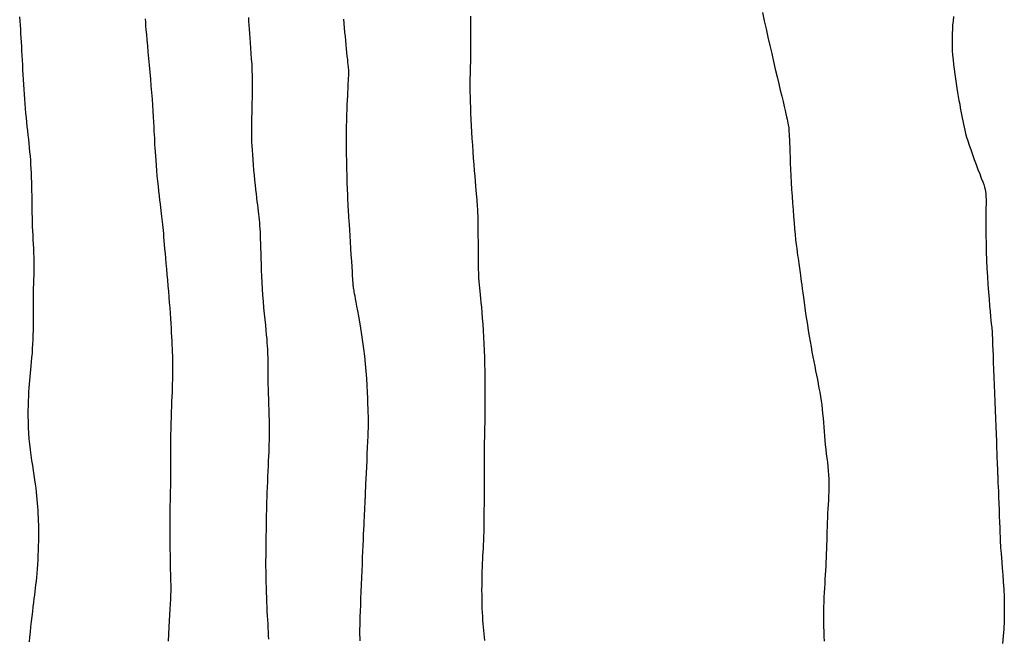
# Model space of a CAD drawing. Header units: millimetres. Extents: x 32690613 to 32693367, y 5343692 to 5344708.
# Tile 50 of 256: x 32692238.94 to 32692252.83, y 5343873.78 to 5343882.51. Entities that reach past the tile are written whole.
import ezdxf

# ---------------------------------------------------------------- set-up
doc = ezdxf.new("R2010")
doc.units = ezdxf.units.MM
doc.header["$LTSCALE"] = 20
for name, color, linetype in [('02-DGM_HL_495.00', 142, 'Continuous'), ('02-DGM_HL_495.50', 152, 'Continuous'), ('02-DGM_HL_496.00', 162, 'Continuous'), ('02-DGM_HL_496.50', 172, 'Continuous'), ('02-DGM_HL_497.00', 182, 'Continuous')]:
    doc.layers.add(name, color=color, linetype=linetype)

msp = doc.modelspace()

# ---------------------------------------------------------------- linework, layer by layer
at = {"layer": '02-DGM_HL_495.00', "elevation": 495, "flags": 128}
msp.add_lwpolyline([(32692238.943, 5343882.547), (32692238.946, 5343882.488), (32692238.949, 5343882.429), (32692238.953, 5343882.37), (32692238.957, 5343882.312), (32692238.96, 5343882.253), (32692238.964, 5343882.193), (32692238.968, 5343882.132), (32692238.971, 5343882.068), (32692238.975, 5343882.003), (32692238.978, 5343881.937), (32692238.981, 5343881.869), (32692238.985, 5343881.8), (32692238.988, 5343881.731), (32692238.992, 5343881.662), (32692238.996, 5343881.593), (32692239, 5343881.524), (32692239.005, 5343881.456), (32692239.01, 5343881.388), (32692239.015, 5343881.321), (32692239.021, 5343881.255), (32692239.027, 5343881.19), (32692239.033, 5343881.125), (32692239.039, 5343881.063), (32692239.046, 5343881.001), (32692239.053, 5343880.94), (32692239.059, 5343880.88), (32692239.066, 5343880.821), (32692239.072, 5343880.762), (32692239.079, 5343880.703), (32692239.084, 5343880.644), (32692239.09, 5343880.585), (32692239.094, 5343880.525), (32692239.098, 5343880.464), (32692239.102, 5343880.403), (32692239.105, 5343880.341), (32692239.107, 5343880.279), (32692239.109, 5343880.217), (32692239.111, 5343880.155), (32692239.112, 5343880.092), (32692239.113, 5343880.03), (32692239.114, 5343879.967), (32692239.114, 5343879.905), (32692239.115, 5343879.842), (32692239.116, 5343879.78), (32692239.117, 5343879.717), (32692239.119, 5343879.655), (32692239.121, 5343879.592), (32692239.124, 5343879.53), (32692239.127, 5343879.467), (32692239.13, 5343879.405), (32692239.134, 5343879.343), (32692239.137, 5343879.28), (32692239.14, 5343879.218), (32692239.142, 5343879.155), (32692239.143, 5343879.093), (32692239.143, 5343879.03), (32692239.142, 5343878.968), (32692239.141, 5343878.906), (32692239.139, 5343878.844), (32692239.137, 5343878.782), (32692239.135, 5343878.721), (32692239.134, 5343878.66), (32692239.132, 5343878.6), (32692239.132, 5343878.541), (32692239.132, 5343878.483), (32692239.132, 5343878.424), (32692239.133, 5343878.366), (32692239.133, 5343878.307), (32692239.134, 5343878.247), (32692239.133, 5343878.187), (32692239.132, 5343878.125), (32692239.131, 5343878.062), (32692239.128, 5343877.997), (32692239.125, 5343877.933), (32692239.121, 5343877.868), (32692239.117, 5343877.805), (32692239.112, 5343877.743), (32692239.107, 5343877.683), (32692239.102, 5343877.626), (32692239.097, 5343877.572), (32692239.092, 5343877.521), (32692239.087, 5343877.47), (32692239.082, 5343877.42), (32692239.077, 5343877.369), (32692239.073, 5343877.316), (32692239.069, 5343877.26), (32692239.066, 5343877.199), (32692239.063, 5343877.134), (32692239.061, 5343877.065), (32692239.06, 5343876.992), (32692239.06, 5343876.916), (32692239.061, 5343876.837), (32692239.063, 5343876.758), (32692239.067, 5343876.678), (32692239.073, 5343876.598), (32692239.081, 5343876.519), (32692239.09, 5343876.441), (32692239.1, 5343876.365), (32692239.111, 5343876.291), (32692239.122, 5343876.219), (32692239.133, 5343876.149), (32692239.144, 5343876.082), (32692239.154, 5343876.018), (32692239.163, 5343875.958), (32692239.17, 5343875.9), (32692239.177, 5343875.845), (32692239.182, 5343875.792), (32692239.187, 5343875.74), (32692239.191, 5343875.689), (32692239.195, 5343875.639), (32692239.198, 5343875.589), (32692239.201, 5343875.539), (32692239.203, 5343875.488), (32692239.205, 5343875.437), (32692239.207, 5343875.384), (32692239.208, 5343875.329), (32692239.209, 5343875.273), (32692239.209, 5343875.214), (32692239.208, 5343875.153), (32692239.206, 5343875.089), (32692239.204, 5343875.023), (32692239.201, 5343874.956), (32692239.197, 5343874.89), (32692239.193, 5343874.824), (32692239.189, 5343874.76), (32692239.184, 5343874.698), (32692239.179, 5343874.641), (32692239.174, 5343874.587), (32692239.168, 5343874.537), (32692239.162, 5343874.489), (32692239.156, 5343874.442), (32692239.15, 5343874.393), (32692239.144, 5343874.342), (32692239.137, 5343874.287), (32692239.129, 5343874.227), (32692239.122, 5343874.162), (32692239.114, 5343874.091), (32692239.106, 5343874.018), (32692239.098, 5343873.944), (32692239.09, 5343873.87), (32692239.083, 5343873.8), (32692239.077, 5343873.734)], dxfattribs=at)
at = {"layer": '02-DGM_HL_495.50', "elevation": 495.5, "flags": 128}
msp.add_lwpolyline([(32692240.712, 5343882.52), (32692240.715, 5343882.474), (32692240.719, 5343882.423), (32692240.724, 5343882.365), (32692240.73, 5343882.298), (32692240.737, 5343882.223), (32692240.744, 5343882.141), (32692240.752, 5343882.053), (32692240.761, 5343881.96), (32692240.77, 5343881.865), (32692240.778, 5343881.768), (32692240.786, 5343881.671), (32692240.794, 5343881.574), (32692240.802, 5343881.48), (32692240.809, 5343881.388), (32692240.815, 5343881.3), (32692240.821, 5343881.216), (32692240.826, 5343881.137), (32692240.83, 5343881.064), (32692240.834, 5343880.998), (32692240.837, 5343880.939), (32692240.84, 5343880.886), (32692240.842, 5343880.837), (32692240.844, 5343880.79), (32692240.846, 5343880.743), (32692240.849, 5343880.694), (32692240.852, 5343880.642), (32692240.856, 5343880.585), (32692240.861, 5343880.522), (32692240.866, 5343880.453), (32692240.873, 5343880.38), (32692240.879, 5343880.306), (32692240.887, 5343880.231), (32692240.894, 5343880.158), (32692240.901, 5343880.087), (32692240.908, 5343880.022), (32692240.915, 5343879.963), (32692240.922, 5343879.909), (32692240.928, 5343879.861), (32692240.934, 5343879.816), (32692240.939, 5343879.774), (32692240.944, 5343879.734), (32692240.949, 5343879.695), (32692240.954, 5343879.657), (32692240.958, 5343879.617), (32692240.962, 5343879.577), (32692240.965, 5343879.535), (32692240.969, 5343879.49), (32692240.973, 5343879.442), (32692240.977, 5343879.391), (32692240.982, 5343879.336), (32692240.987, 5343879.276), (32692240.993, 5343879.211), (32692240.999, 5343879.142), (32692241.006, 5343879.069), (32692241.013, 5343878.993), (32692241.02, 5343878.915), (32692241.027, 5343878.836), (32692241.034, 5343878.756), (32692241.041, 5343878.676), (32692241.047, 5343878.597), (32692241.053, 5343878.519), (32692241.059, 5343878.442), (32692241.064, 5343878.368), (32692241.069, 5343878.295), (32692241.073, 5343878.225), (32692241.078, 5343878.158), (32692241.081, 5343878.094), (32692241.085, 5343878.033), (32692241.088, 5343877.975), (32692241.09, 5343877.92), (32692241.092, 5343877.867), (32692241.094, 5343877.817), (32692241.096, 5343877.767), (32692241.097, 5343877.719), (32692241.097, 5343877.671), (32692241.098, 5343877.624), (32692241.098, 5343877.577), (32692241.098, 5343877.528), (32692241.097, 5343877.479), (32692241.096, 5343877.427), (32692241.095, 5343877.373), (32692241.093, 5343877.316), (32692241.091, 5343877.255), (32692241.089, 5343877.191), (32692241.086, 5343877.122), (32692241.083, 5343877.05), (32692241.08, 5343876.976), (32692241.078, 5343876.898), (32692241.075, 5343876.819), (32692241.073, 5343876.737), (32692241.071, 5343876.654), (32692241.07, 5343876.57), (32692241.07, 5343876.485), (32692241.069, 5343876.402), (32692241.069, 5343876.32), (32692241.07, 5343876.241), (32692241.07, 5343876.165), (32692241.07, 5343876.094), (32692241.069, 5343876.028), (32692241.069, 5343875.969), (32692241.068, 5343875.915), (32692241.067, 5343875.866), (32692241.066, 5343875.822), (32692241.065, 5343875.781), (32692241.064, 5343875.743), (32692241.063, 5343875.706), (32692241.062, 5343875.671), (32692241.061, 5343875.637), (32692241.06, 5343875.602), (32692241.059, 5343875.566), (32692241.059, 5343875.527), (32692241.059, 5343875.485), (32692241.058, 5343875.438), (32692241.059, 5343875.386), (32692241.059, 5343875.327), (32692241.059, 5343875.261), (32692241.06, 5343875.189), (32692241.061, 5343875.114), (32692241.062, 5343875.037), (32692241.063, 5343874.96), (32692241.064, 5343874.884), (32692241.066, 5343874.813), (32692241.067, 5343874.748), (32692241.069, 5343874.69), (32692241.07, 5343874.638), (32692241.072, 5343874.589), (32692241.073, 5343874.543), (32692241.073, 5343874.496), (32692241.073, 5343874.447), (32692241.071, 5343874.395), (32692241.069, 5343874.336), (32692241.065, 5343874.269), (32692241.061, 5343874.195), (32692241.056, 5343874.115), (32692241.051, 5343874.029), (32692241.045, 5343873.938), (32692241.04, 5343873.842), (32692241.035, 5343873.744)], dxfattribs=at)
at = {"layer": '02-DGM_HL_496.00', "elevation": 496, "flags": 128}
msp.add_lwpolyline([(32692242.456, 5343873.77), (32692242.453, 5343873.823), (32692242.451, 5343873.876), (32692242.448, 5343873.93), (32692242.445, 5343873.985), (32692242.441, 5343874.042), (32692242.438, 5343874.101), (32692242.435, 5343874.162), (32692242.432, 5343874.226), (32692242.429, 5343874.292), (32692242.426, 5343874.36), (32692242.424, 5343874.43), (32692242.421, 5343874.501), (32692242.42, 5343874.574), (32692242.418, 5343874.648), (32692242.417, 5343874.723), (32692242.416, 5343874.798), (32692242.416, 5343874.874), (32692242.417, 5343874.948), (32692242.417, 5343875.022), (32692242.418, 5343875.094), (32692242.419, 5343875.165), (32692242.42, 5343875.232), (32692242.421, 5343875.296), (32692242.422, 5343875.357), (32692242.423, 5343875.416), (32692242.424, 5343875.472), (32692242.425, 5343875.529), (32692242.427, 5343875.586), (32692242.428, 5343875.644), (32692242.43, 5343875.706), (32692242.432, 5343875.771), (32692242.435, 5343875.841), (32692242.437, 5343875.914), (32692242.44, 5343875.99), (32692242.444, 5343876.066), (32692242.447, 5343876.142), (32692242.45, 5343876.216), (32692242.453, 5343876.286), (32692242.456, 5343876.351), (32692242.459, 5343876.411), (32692242.461, 5343876.466), (32692242.463, 5343876.519), (32692242.464, 5343876.57), (32692242.465, 5343876.621), (32692242.466, 5343876.673), (32692242.466, 5343876.73), (32692242.465, 5343876.791), (32692242.464, 5343876.858), (32692242.462, 5343876.93), (32692242.46, 5343877.005), (32692242.458, 5343877.081), (32692242.456, 5343877.158), (32692242.453, 5343877.232), (32692242.451, 5343877.303), (32692242.449, 5343877.369), (32692242.448, 5343877.428), (32692242.447, 5343877.481), (32692242.447, 5343877.529), (32692242.446, 5343877.572), (32692242.446, 5343877.612), (32692242.446, 5343877.649), (32692242.446, 5343877.684), (32692242.445, 5343877.718), (32692242.445, 5343877.752), (32692242.444, 5343877.787), (32692242.443, 5343877.823), (32692242.441, 5343877.862), (32692242.438, 5343877.904), (32692242.435, 5343877.951), (32692242.431, 5343878.004), (32692242.425, 5343878.062), (32692242.419, 5343878.128), (32692242.412, 5343878.2), (32692242.404, 5343878.278), (32692242.396, 5343878.36), (32692242.388, 5343878.445), (32692242.38, 5343878.533), (32692242.373, 5343878.623), (32692242.367, 5343878.712), (32692242.362, 5343878.802), (32692242.357, 5343878.89), (32692242.354, 5343878.976), (32692242.351, 5343879.059), (32692242.349, 5343879.139), (32692242.347, 5343879.215), (32692242.345, 5343879.286), (32692242.343, 5343879.351), (32692242.341, 5343879.411), (32692242.339, 5343879.465), (32692242.337, 5343879.514), (32692242.334, 5343879.56), (32692242.331, 5343879.603), (32692242.328, 5343879.645), (32692242.324, 5343879.685), (32692242.32, 5343879.725), (32692242.316, 5343879.765), (32692242.311, 5343879.807), (32692242.306, 5343879.85), (32692242.3, 5343879.896), (32692242.294, 5343879.944), (32692242.288, 5343879.996), (32692242.281, 5343880.051), (32692242.275, 5343880.111), (32692242.268, 5343880.176), (32692242.261, 5343880.244), (32692242.254, 5343880.315), (32692242.247, 5343880.387), (32692242.241, 5343880.459), (32692242.235, 5343880.531), (32692242.229, 5343880.6), (32692242.225, 5343880.666), (32692242.221, 5343880.728), (32692242.218, 5343880.787), (32692242.216, 5343880.843), (32692242.215, 5343880.898), (32692242.215, 5343880.953), (32692242.215, 5343881.008), (32692242.215, 5343881.066), (32692242.217, 5343881.127), (32692242.219, 5343881.191), (32692242.221, 5343881.259), (32692242.223, 5343881.331), (32692242.225, 5343881.405), (32692242.226, 5343881.481), (32692242.227, 5343881.559), (32692242.227, 5343881.638), (32692242.225, 5343881.718), (32692242.222, 5343881.798), (32692242.219, 5343881.878), (32692242.214, 5343881.956), (32692242.208, 5343882.033), (32692242.203, 5343882.108), (32692242.197, 5343882.18), (32692242.191, 5343882.249), (32692242.186, 5343882.313), (32692242.182, 5343882.373), (32692242.178, 5343882.43), (32692242.175, 5343882.485), (32692242.172, 5343882.538)], dxfattribs=at)
at = {"layer": '02-DGM_HL_496.50', "elevation": 496.5, "flags": 128}
for points in [[(32692252.109, 5343882.554), (32692252.103, 5343882.492), (32692252.098, 5343882.432), (32692252.094, 5343882.373), (32692252.091, 5343882.315), (32692252.089, 5343882.256), (32692252.089, 5343882.197), (32692252.09, 5343882.136), (32692252.092, 5343882.074), (32692252.097, 5343882.009), (32692252.103, 5343881.943), (32692252.11, 5343881.876), (32692252.118, 5343881.808), (32692252.127, 5343881.74), (32692252.137, 5343881.673), (32692252.147, 5343881.607), (32692252.157, 5343881.544), (32692252.167, 5343881.483), (32692252.177, 5343881.425), (32692252.187, 5343881.369), (32692252.197, 5343881.316), (32692252.206, 5343881.265), (32692252.215, 5343881.216), (32692252.224, 5343881.169), (32692252.233, 5343881.123), (32692252.241, 5343881.08), (32692252.25, 5343881.036), (32692252.259, 5343880.993), (32692252.269, 5343880.949), (32692252.281, 5343880.902), (32692252.294, 5343880.852), (32692252.311, 5343880.798), (32692252.33, 5343880.739), (32692252.352, 5343880.675), (32692252.376, 5343880.607), (32692252.402, 5343880.536), (32692252.429, 5343880.466), (32692252.455, 5343880.397), (32692252.48, 5343880.332), (32692252.502, 5343880.274), (32692252.522, 5343880.223), (32692252.537, 5343880.181), (32692252.549, 5343880.146), (32692252.557, 5343880.115), (32692252.563, 5343880.085), (32692252.567, 5343880.052), (32692252.568, 5343880.015), (32692252.569, 5343879.97), (32692252.569, 5343879.914), (32692252.568, 5343879.845), (32692252.567, 5343879.763), (32692252.567, 5343879.671), (32692252.567, 5343879.571), (32692252.568, 5343879.464), (32692252.569, 5343879.351), (32692252.572, 5343879.235), (32692252.575, 5343879.117), (32692252.581, 5343879), (32692252.587, 5343878.884), (32692252.595, 5343878.771), (32692252.603, 5343878.664), (32692252.611, 5343878.564), (32692252.619, 5343878.473), (32692252.626, 5343878.392), (32692252.633, 5343878.323), (32692252.638, 5343878.267), (32692252.643, 5343878.223), (32692252.646, 5343878.19), (32692252.649, 5343878.166), (32692252.651, 5343878.148), (32692252.652, 5343878.136), (32692252.653, 5343878.127), (32692252.654, 5343878.12), (32692252.654, 5343878.114), (32692252.655, 5343878.105), (32692252.655, 5343878.093), (32692252.656, 5343878.076), (32692252.657, 5343878.052), (32692252.658, 5343878.019), (32692252.659, 5343877.975), (32692252.661, 5343877.92), (32692252.664, 5343877.851), (32692252.667, 5343877.769), (32692252.671, 5343877.677), (32692252.674, 5343877.576), (32692252.679, 5343877.468), (32692252.683, 5343877.355), (32692252.688, 5343877.239), (32692252.692, 5343877.12), (32692252.697, 5343877.002), (32692252.701, 5343876.885), (32692252.706, 5343876.772), (32692252.71, 5343876.664), (32692252.714, 5343876.564), (32692252.718, 5343876.472), (32692252.721, 5343876.39), (32692252.723, 5343876.321), (32692252.726, 5343876.265), (32692252.727, 5343876.222), (32692252.729, 5343876.189), (32692252.73, 5343876.165), (32692252.73, 5343876.148), (32692252.731, 5343876.136), (32692252.731, 5343876.128), (32692252.731, 5343876.121), (32692252.731, 5343876.115), (32692252.732, 5343876.106), (32692252.732, 5343876.094), (32692252.733, 5343876.077), (32692252.734, 5343876.053), (32692252.735, 5343876.02), (32692252.737, 5343875.977), (32692252.739, 5343875.921), (32692252.742, 5343875.852), (32692252.745, 5343875.773), (32692252.748, 5343875.686), (32692252.752, 5343875.596), (32692252.755, 5343875.506), (32692252.758, 5343875.42), (32692252.761, 5343875.34), (32692252.764, 5343875.271), (32692252.766, 5343875.215), (32692252.768, 5343875.169), (32692252.769, 5343875.131), (32692252.771, 5343875.096), (32692252.773, 5343875.06), (32692252.776, 5343875.022), (32692252.78, 5343874.976), (32692252.785, 5343874.92), (32692252.791, 5343874.852), (32692252.798, 5343874.77), (32692252.805, 5343874.679), (32692252.812, 5343874.58), (32692252.818, 5343874.474), (32692252.823, 5343874.364), (32692252.826, 5343874.252), (32692252.826, 5343874.138), (32692252.823, 5343874.026), (32692252.818, 5343873.917), (32692252.811, 5343873.811), (32692252.803, 5343873.71)], [(32692243.746, 5343873.746), (32692243.743, 5343873.789), (32692243.741, 5343873.83), (32692243.741, 5343873.87), (32692243.741, 5343873.913), (32692243.742, 5343873.961), (32692243.743, 5343874.019), (32692243.746, 5343874.087), (32692243.748, 5343874.165), (32692243.752, 5343874.251), (32692243.755, 5343874.343), (32692243.759, 5343874.44), (32692243.763, 5343874.538), (32692243.768, 5343874.638), (32692243.772, 5343874.735), (32692243.776, 5343874.83), (32692243.779, 5343874.922), (32692243.783, 5343875.009), (32692243.787, 5343875.093), (32692243.79, 5343875.171), (32692243.793, 5343875.246), (32692243.796, 5343875.315), (32692243.799, 5343875.378), (32692243.802, 5343875.437), (32692243.804, 5343875.489), (32692243.806, 5343875.537), (32692243.808, 5343875.579), (32692243.81, 5343875.616), (32692243.811, 5343875.648), (32692243.813, 5343875.676), (32692243.814, 5343875.699), (32692243.815, 5343875.718), (32692243.815, 5343875.733), (32692243.816, 5343875.745), (32692243.816, 5343875.754), (32692243.817, 5343875.76), (32692243.817, 5343875.766), (32692243.817, 5343875.77), (32692243.817, 5343875.773), (32692243.817, 5343875.777), (32692243.818, 5343875.783), (32692243.818, 5343875.793), (32692243.819, 5343875.808), (32692243.82, 5343875.831), (32692243.821, 5343875.862), (32692243.823, 5343875.905), (32692243.825, 5343875.961), (32692243.829, 5343876.03), (32692243.832, 5343876.111), (32692243.836, 5343876.199), (32692243.841, 5343876.292), (32692243.845, 5343876.385), (32692243.849, 5343876.475), (32692243.852, 5343876.559), (32692243.855, 5343876.633), (32692243.858, 5343876.695), (32692243.86, 5343876.747), (32692243.861, 5343876.791), (32692243.861, 5343876.832), (32692243.861, 5343876.872), (32692243.86, 5343876.915), (32692243.858, 5343876.963), (32692243.856, 5343877.02), (32692243.854, 5343877.089), (32692243.851, 5343877.167), (32692243.847, 5343877.254), (32692243.842, 5343877.348), (32692243.836, 5343877.447), (32692243.828, 5343877.55), (32692243.819, 5343877.655), (32692243.808, 5343877.76), (32692243.796, 5343877.864), (32692243.783, 5343877.966), (32692243.768, 5343878.064), (32692243.753, 5343878.157), (32692243.738, 5343878.245), (32692243.724, 5343878.327), (32692243.71, 5343878.401), (32692243.698, 5343878.466), (32692243.688, 5343878.522), (32692243.679, 5343878.569), (32692243.672, 5343878.608), (32692243.666, 5343878.641), (32692243.661, 5343878.667), (32692243.658, 5343878.688), (32692243.655, 5343878.705), (32692243.652, 5343878.719), (32692243.65, 5343878.73), (32692243.649, 5343878.74), (32692243.648, 5343878.747), (32692243.647, 5343878.753), (32692243.646, 5343878.758), (32692243.646, 5343878.762), (32692243.645, 5343878.765), (32692243.645, 5343878.769), (32692243.645, 5343878.772), (32692243.645, 5343878.777), (32692243.644, 5343878.786), (32692243.643, 5343878.801), (32692243.642, 5343878.823), (32692243.64, 5343878.854), (32692243.637, 5343878.897), (32692243.634, 5343878.952), (32692243.63, 5343879.021), (32692243.625, 5343879.101), (32692243.619, 5343879.189), (32692243.613, 5343879.281), (32692243.607, 5343879.373), (32692243.601, 5343879.461), (32692243.596, 5343879.543), (32692243.592, 5343879.613), (32692243.588, 5343879.671), (32692243.585, 5343879.717), (32692243.582, 5343879.757), (32692243.58, 5343879.792), (32692243.578, 5343879.828), (32692243.576, 5343879.866), (32692243.574, 5343879.912), (32692243.572, 5343879.968), (32692243.569, 5343880.037), (32692243.566, 5343880.118), (32692243.563, 5343880.208), (32692243.559, 5343880.305), (32692243.556, 5343880.407), (32692243.554, 5343880.512), (32692243.552, 5343880.617), (32692243.551, 5343880.719), (32692243.551, 5343880.818), (32692243.551, 5343880.912), (32692243.553, 5343881.002), (32692243.555, 5343881.087), (32692243.557, 5343881.166), (32692243.56, 5343881.241), (32692243.562, 5343881.31), (32692243.565, 5343881.374), (32692243.568, 5343881.432), (32692243.57, 5343881.484), (32692243.573, 5343881.531), (32692243.575, 5343881.573), (32692243.576, 5343881.611), (32692243.578, 5343881.643), (32692243.58, 5343881.67), (32692243.581, 5343881.693), (32692243.582, 5343881.712), (32692243.583, 5343881.727), (32692243.583, 5343881.739), (32692243.583, 5343881.748), (32692243.584, 5343881.755), (32692243.584, 5343881.761), (32692243.584, 5343881.765), (32692243.584, 5343881.769), (32692243.584, 5343881.773), (32692243.584, 5343881.777), (32692243.584, 5343881.784), (32692243.583, 5343881.793), (32692243.582, 5343881.806), (32692243.58, 5343881.822), (32692243.578, 5343881.844), (32692243.576, 5343881.872), (32692243.572, 5343881.907), (32692243.568, 5343881.947), (32692243.563, 5343881.993), (32692243.558, 5343882.043), (32692243.553, 5343882.097), (32692243.547, 5343882.153), (32692243.541, 5343882.212), (32692243.535, 5343882.272), (32692243.529, 5343882.333), (32692243.523, 5343882.394), (32692243.518, 5343882.455), (32692243.513, 5343882.517)]]:
    msp.add_lwpolyline(points, dxfattribs=at)
at = {"layer": '02-DGM_HL_497.00', "elevation": 497, "flags": 128}
for points in [[(32692245.501, 5343873.753), (32692245.496, 5343873.799), (32692245.492, 5343873.844), (32692245.487, 5343873.891), (32692245.483, 5343873.938), (32692245.479, 5343873.987), (32692245.475, 5343874.037), (32692245.472, 5343874.09), (32692245.469, 5343874.145), (32692245.466, 5343874.203), (32692245.464, 5343874.263), (32692245.463, 5343874.328), (32692245.462, 5343874.394), (32692245.461, 5343874.462), (32692245.462, 5343874.53), (32692245.462, 5343874.598), (32692245.463, 5343874.664), (32692245.465, 5343874.728), (32692245.467, 5343874.788), (32692245.469, 5343874.844), (32692245.472, 5343874.897), (32692245.475, 5343874.948), (32692245.478, 5343874.999), (32692245.481, 5343875.049), (32692245.484, 5343875.102), (32692245.486, 5343875.158), (32692245.488, 5343875.218), (32692245.49, 5343875.283), (32692245.492, 5343875.353), (32692245.493, 5343875.428), (32692245.494, 5343875.507), (32692245.494, 5343875.589), (32692245.495, 5343875.673), (32692245.495, 5343875.76), (32692245.495, 5343875.848), (32692245.495, 5343875.937), (32692245.496, 5343876.026), (32692245.496, 5343876.114), (32692245.496, 5343876.199), (32692245.497, 5343876.282), (32692245.497, 5343876.36), (32692245.498, 5343876.432), (32692245.498, 5343876.498), (32692245.499, 5343876.557), (32692245.5, 5343876.61), (32692245.501, 5343876.656), (32692245.502, 5343876.698), (32692245.503, 5343876.736), (32692245.504, 5343876.771), (32692245.505, 5343876.803), (32692245.506, 5343876.835), (32692245.507, 5343876.865), (32692245.507, 5343876.897), (32692245.507, 5343876.93), (32692245.508, 5343876.966), (32692245.508, 5343877.006), (32692245.508, 5343877.051), (32692245.508, 5343877.102), (32692245.508, 5343877.16), (32692245.508, 5343877.227), (32692245.508, 5343877.301), (32692245.508, 5343877.381), (32692245.507, 5343877.467), (32692245.506, 5343877.556), (32692245.504, 5343877.649), (32692245.502, 5343877.744), (32692245.498, 5343877.84), (32692245.494, 5343877.936), (32692245.489, 5343878.031), (32692245.484, 5343878.123), (32692245.477, 5343878.213), (32692245.471, 5343878.298), (32692245.464, 5343878.378), (32692245.458, 5343878.452), (32692245.451, 5343878.518), (32692245.445, 5343878.577), (32692245.44, 5343878.629), (32692245.434, 5343878.677), (32692245.43, 5343878.723), (32692245.425, 5343878.769), (32692245.422, 5343878.817), (32692245.418, 5343878.869), (32692245.416, 5343878.928), (32692245.414, 5343878.995), (32692245.413, 5343879.067), (32692245.412, 5343879.145), (32692245.411, 5343879.224), (32692245.411, 5343879.303), (32692245.411, 5343879.38), (32692245.41, 5343879.453), (32692245.41, 5343879.52), (32692245.41, 5343879.578), (32692245.409, 5343879.629), (32692245.408, 5343879.674), (32692245.407, 5343879.713), (32692245.406, 5343879.748), (32692245.405, 5343879.78), (32692245.403, 5343879.81), (32692245.401, 5343879.84), (32692245.399, 5343879.869), (32692245.397, 5343879.899), (32692245.395, 5343879.932), (32692245.392, 5343879.968), (32692245.389, 5343880.008), (32692245.385, 5343880.053), (32692245.381, 5343880.104), (32692245.376, 5343880.162), (32692245.37, 5343880.229), (32692245.364, 5343880.302), (32692245.358, 5343880.381), (32692245.351, 5343880.465), (32692245.344, 5343880.554), (32692245.337, 5343880.644), (32692245.331, 5343880.737), (32692245.325, 5343880.83), (32692245.319, 5343880.922), (32692245.314, 5343881.013), (32692245.31, 5343881.102), (32692245.306, 5343881.188), (32692245.303, 5343881.271), (32692245.3, 5343881.348), (32692245.298, 5343881.421), (32692245.297, 5343881.486), (32692245.296, 5343881.546), (32692245.296, 5343881.598), (32692245.296, 5343881.646), (32692245.297, 5343881.689), (32692245.298, 5343881.728), (32692245.299, 5343881.764), (32692245.3, 5343881.797), (32692245.301, 5343881.83), (32692245.301, 5343881.862), (32692245.302, 5343881.894), (32692245.302, 5343881.929), (32692245.303, 5343881.966), (32692245.303, 5343882.006), (32692245.303, 5343882.052), (32692245.303, 5343882.104), (32692245.303, 5343882.162), (32692245.303, 5343882.229), (32692245.304, 5343882.302), (32692245.304, 5343882.382), (32692245.303, 5343882.467), (32692245.303, 5343882.557)], [(32692249.415, 5343882.608), (32692249.441, 5343882.493), (32692249.468, 5343882.377), (32692249.494, 5343882.26), (32692249.52, 5343882.144), (32692249.547, 5343882.029), (32692249.572, 5343881.917), (32692249.597, 5343881.808), (32692249.622, 5343881.704), (32692249.645, 5343881.605), (32692249.667, 5343881.513), (32692249.687, 5343881.429), (32692249.706, 5343881.352), (32692249.722, 5343881.285), (32692249.735, 5343881.228), (32692249.747, 5343881.18), (32692249.756, 5343881.14), (32692249.764, 5343881.106), (32692249.77, 5343881.076), (32692249.776, 5343881.05), (32692249.78, 5343881.027), (32692249.783, 5343881.004), (32692249.786, 5343880.981), (32692249.788, 5343880.956), (32692249.79, 5343880.928), (32692249.792, 5343880.897), (32692249.794, 5343880.86), (32692249.796, 5343880.818), (32692249.798, 5343880.768), (32692249.8, 5343880.71), (32692249.802, 5343880.643), (32692249.805, 5343880.568), (32692249.809, 5343880.486), (32692249.813, 5343880.399), (32692249.817, 5343880.307), (32692249.822, 5343880.212), (32692249.827, 5343880.115), (32692249.833, 5343880.017), (32692249.84, 5343879.92), (32692249.847, 5343879.825), (32692249.854, 5343879.732), (32692249.861, 5343879.642), (32692249.869, 5343879.557), (32692249.877, 5343879.478), (32692249.884, 5343879.404), (32692249.892, 5343879.338), (32692249.899, 5343879.28), (32692249.906, 5343879.228), (32692249.912, 5343879.183), (32692249.919, 5343879.142), (32692249.925, 5343879.105), (32692249.93, 5343879.071), (32692249.935, 5343879.038), (32692249.94, 5343879.005), (32692249.945, 5343878.971), (32692249.95, 5343878.936), (32692249.954, 5343878.899), (32692249.959, 5343878.858), (32692249.964, 5343878.814), (32692249.97, 5343878.766), (32692249.977, 5343878.712), (32692249.984, 5343878.653), (32692249.993, 5343878.588), (32692250.002, 5343878.517), (32692250.013, 5343878.443), (32692250.024, 5343878.365), (32692250.036, 5343878.285), (32692250.049, 5343878.205), (32692250.061, 5343878.124), (32692250.074, 5343878.046), (32692250.088, 5343877.969), (32692250.101, 5343877.895), (32692250.114, 5343877.823), (32692250.127, 5343877.753), (32692250.14, 5343877.685), (32692250.153, 5343877.619), (32692250.165, 5343877.555), (32692250.178, 5343877.492), (32692250.19, 5343877.431), (32692250.202, 5343877.37), (32692250.213, 5343877.311), (32692250.224, 5343877.252), (32692250.234, 5343877.193), (32692250.243, 5343877.134), (32692250.251, 5343877.074), (32692250.259, 5343877.013), (32692250.265, 5343876.952), (32692250.271, 5343876.889), (32692250.276, 5343876.826), (32692250.281, 5343876.762), (32692250.285, 5343876.699), (32692250.29, 5343876.635), (32692250.295, 5343876.572), (32692250.301, 5343876.509), (32692250.308, 5343876.447), (32692250.316, 5343876.386), (32692250.323, 5343876.325), (32692250.331, 5343876.265), (32692250.338, 5343876.206), (32692250.344, 5343876.146), (32692250.349, 5343876.087), (32692250.352, 5343876.028), (32692250.354, 5343875.969), (32692250.353, 5343875.91), (32692250.352, 5343875.85), (32692250.349, 5343875.79), (32692250.346, 5343875.729), (32692250.342, 5343875.668), (32692250.338, 5343875.607), (32692250.335, 5343875.545), (32692250.332, 5343875.482), (32692250.329, 5343875.418), (32692250.327, 5343875.354), (32692250.325, 5343875.29), (32692250.324, 5343875.226), (32692250.322, 5343875.163), (32692250.32, 5343875.1), (32692250.318, 5343875.038), (32692250.316, 5343874.977), (32692250.314, 5343874.917), (32692250.311, 5343874.857), (32692250.308, 5343874.798), (32692250.304, 5343874.738), (32692250.301, 5343874.678), (32692250.297, 5343874.617), (32692250.294, 5343874.555), (32692250.29, 5343874.492), (32692250.286, 5343874.427), (32692250.283, 5343874.361), (32692250.28, 5343874.294), (32692250.277, 5343874.227), (32692250.275, 5343874.158), (32692250.275, 5343874.089), (32692250.275, 5343874.019), (32692250.277, 5343873.949), (32692250.28, 5343873.879), (32692250.283, 5343873.81), (32692250.287, 5343873.741)]]:
    msp.add_lwpolyline(points, dxfattribs=at)

doc.saveas('drawing.dxf')
